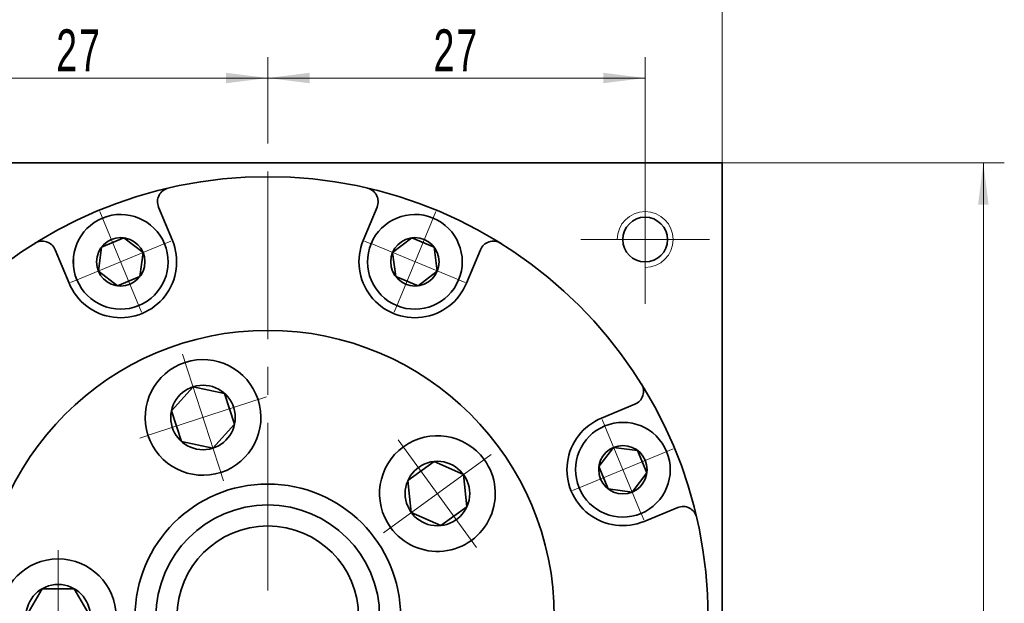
# Model space of a CAD drawing. Header units: millimetres. Extents: x -31 to 454, y 0 to 343.
# Tile 6 of 7: x 258 to 328, y 253 to 295. Entities that reach past the tile are written whole.
import ezdxf

# ---------------------------------------------------------------- set-up
doc = ezdxf.new("R2010")
doc.units = ezdxf.units.MM
doc.set_wipeout_variables(frame=1)
doc.linetypes.add('点画线', pattern=[18, 12, -2, 2, -2])
doc.layers.get('0').update_dxf_attribs({"lineweight": 35})
for name, color, linetype, lineweight in [('中心线层', 1, '点画线', 18), ('尺寸线层', 3, 'Continuous', 18), ('粗实线层', 7, 'Continuous', 35)]:
    doc.layers.add(name, color=color, linetype=linetype, lineweight=lineweight)
doc.styles.add('标准', font='txt', dxfattribs={"width": 0.667})
doc.dimstyles.new('a4-1-1', dxfattribs={"dimtxt": 3, "dimasz": 3, "dimexe": 1.5, "dimexo": 0, "dimgap": 0.5, "dimtad": 1, "dimdec": 3, "dimdsep": 46, "dimtxsty": '标准', "dimblk": '_CAXARROW', "dimcen": 0, "dimdle": 4, "dimazin": 2, "dimtfac": 0.707107, "dimtdec": 3, "dimtix": 1, "dimtmove": 2, "dimatfit": 3, "dimfxl": 1, "dimfrac": 2, "dimtolj": 1, "dimtzin": 0, "dimarcsym": 1})

# ---------------------------------------------------------------- blocks, each defined once
blk = doc.blocks.new('*X6')
at = {"layer": '尺寸线层', "linetype": 'Continuous', "transparency": 16777216}
for points in [[(248.359, 290.428), (251.359, 290.803), (251.359, 290.053)], [(275.359, 290.428), (272.359, 290.803), (272.359, 290.053)]]:
    blk.add_hatch(color=0, dxfattribs=at).paths.add_polyline_path(points, flags=0)
at = {"layer": '尺寸线层', "color": 0, "linetype": 'Continuous', "transparency": 16777216}
for p, q in [((248.359, 283.464), (248.359, 291.928)), ((275.359, 287.136), (275.359, 291.928)), ((248.359, 290.428), (275.359, 290.428))]:
    blk.add_line(p, q, dxfattribs=at)
at = {"layer": '尺寸线层', "color": 0, "transparency": 16777216, "insert": (261.859, 292.411), "char_height": 3, "width": 6, "attachment_point": 5, "line_spacing_factor": 1.15057, "style": '标准'}
blk.add_mtext('\\T1.1;27', dxfattribs=at)
blk = doc.blocks.new('_CAXARROW')
blk.add_hatch(color=0).paths.add_polyline_path([(0, 0), (-1, 0.125), (-1, -0.125)], flags=0)
blk = doc.blocks.new('*X7')
at = {"layer": '尺寸线层', "linetype": 'Continuous', "transparency": 16777216}
for points in [[(275.359, 290.428), (278.359, 290.803), (278.359, 290.053)], [(302.359, 290.428), (299.359, 290.803), (299.359, 290.053)]]:
    blk.add_hatch(color=0, dxfattribs=at).paths.add_polyline_path(points, flags=0)
at = {"layer": '尺寸线层', "color": 0, "linetype": 'Continuous', "transparency": 16777216}
for p, q in [((275.359, 287.136), (275.359, 291.928)), ((302.359, 283.464), (302.359, 291.928)), ((275.359, 290.428), (302.359, 290.428))]:
    blk.add_line(p, q, dxfattribs=at)
at = {"layer": '尺寸线层', "color": 0, "transparency": 16777216, "insert": (288.859, 292.411), "char_height": 3, "width": 6, "attachment_point": 5, "line_spacing_factor": 1.15057, "style": '标准'}
blk.add_mtext('\\T1.1;27', dxfattribs=at)
blk = doc.blocks.new('*X11')
at = {"layer": '尺寸线层', "linetype": 'Continuous', "transparency": 16777216}
for points in [[(242.859, 297.346), (245.859, 297.721), (245.859, 296.971)], [(307.859, 297.346), (304.859, 297.721), (304.859, 296.971)]]:
    blk.add_hatch(color=0, dxfattribs=at).paths.add_polyline_path(points, flags=0)
at = {"layer": '尺寸线层', "color": 0, "linetype": 'Continuous', "transparency": 16777216}
for p, q in [((242.859, 284.364), (242.859, 298.846)), ((307.859, 284.364), (307.859, 298.846)), ((242.859, 297.346), (307.859, 297.346))]:
    blk.add_line(p, q, dxfattribs=at)
at = {"layer": '尺寸线层', "color": 0, "transparency": 16777216, "insert": (275.359, 299.329), "char_height": 3, "width": 6, "attachment_point": 5, "line_spacing_factor": 1.15057, "style": '标准'}
blk.add_mtext('\\T1.1;65', dxfattribs=at)
blk = doc.blocks.new('*X13')
at = {"layer": '尺寸线层', "linetype": 'Continuous', "transparency": 16777216}
for points in [[(326.557, 284.364), (326.932, 281.364), (326.182, 281.364)], [(326.557, 131.864), (326.932, 134.864), (326.182, 134.864)]]:
    blk.add_hatch(color=0, dxfattribs=at).paths.add_polyline_path(points, flags=0)
at = {"layer": '尺寸线层', "color": 0, "linetype": 'Continuous', "transparency": 16777216}
for p, q in [((307.859, 284.364), (328.057, 284.364)), ((326.557, 284.364), (326.557, 131.864)), ((305.359, 131.864), (328.057, 131.864))]:
    blk.add_line(p, q, dxfattribs=at)
at = {"layer": '尺寸线层', "color": 0, "transparency": 16777216, "insert": (324.565, 208.114), "char_height": 3, "width": 13.87072, "attachment_point": 5, "rotation": 90, "line_spacing_factor": 1.15057, "style": '标准'}
blk.add_mtext('\\T1.1;152.5', dxfattribs=at)
blk = doc.blocks.new('*X15')
at = {"layer": '中心线层', "linetype": '点画线', "lineweight": 18}
for p, q in [((0, -3.89), (0, 3.89)), ((-3.89, 0), (3.89, 0))]:
    blk.add_line(p, q, dxfattribs=at)
at = {"layer": '粗实线层'}
for p, q in [((-1.732, 0), (-0.866, 1.5)), ((-0.866, 1.5), (0.866, 1.5)), ((1.732, 0), (0.866, 1.5)), ((1.732, 0), (0.866, 1.5)), ((-1.732, 0), (-0.866, -1.5)), ((1.732, 0), (0.866, -1.5)), ((-0.866, -1.5), (0.866, -1.5))]:
    blk.add_line(p, q, dxfattribs=at)
blk.add_circle((0, 0), 1.732, dxfattribs=at)
for start, end in [(0, 180), (180, 360)]:
    blk.add_arc((0, 0), 3.39, start, end, dxfattribs=at)
blk = doc.blocks.new('*X27')
at = {"layer": '中心线层', "linetype": '点画线', "lineweight": 18}
for p, q in [((0, -4.765), (0, 4.765)), ((-4.765, 0), (4.765, 0))]:
    blk.add_line(p, q, dxfattribs=at)
at = {"layer": '粗实线层'}
for p, q in [((-2.309, 0), (-1.155, 2)), ((-1.155, 2), (1.155, 2)), ((2.309, 0), (1.155, 2)), ((2.309, 0), (1.155, 2)), ((-2.309, 0), (-1.155, -2)), ((2.309, 0), (1.155, -2)), ((-1.155, -2), (1.155, -2))]:
    blk.add_line(p, q, dxfattribs=at)
blk.add_circle((0, 0), 2.309, dxfattribs=at)
for start, end in [(0, 180), (180, 360)]:
    blk.add_arc((0, 0), 4.14, start, end, dxfattribs=at)
blk = doc.blocks.new('243gh_1')
at = {"layer": '粗实线层'}
blk.add_circle((0, 0), 8, dxfattribs=at)
blk.add_wipeout([(-10.86, 0), (-10.86, 0.024), (-10.86, 0.049), (-10.861, 0.073), (-10.861, 0.097), (-10.862, 0.121), (-10.863, 0.146), (-10.863, 0.17), (-10.865, 0.194), (-10.866, 0.218), (-10.867, 0.242), (-10.869, 0.267), (-10.87, 0.291), (-10.872, 0.315), (-10.874, 0.339), (-10.876, 0.363), (-10.878, 0.388), (-10.881, 0.412), (-10.883, 0.436), (-10.886, 0.46), (-10.888, 0.484), (-10.891, 0.508), (-10.894, 0.532), (-10.898, 0.556), (-10.901, 0.58), (-10.904, 0.604), (-10.908, 0.628), (-10.912, 0.652), (-10.916, 0.676), (-10.92, 0.7), (-10.924, 0.724), (-10.924, 0.724), (-10.962, 0.913), (-11.009, 1.1), (-11.064, 1.284), (-11.128, 1.465), (-11.2, 1.644), (-11.281, 1.819), (-11.369, 1.99), (-11.466, 2.156), (-11.57, 2.318), (-11.681, 2.475), (-11.8, 2.627), (-11.926, 2.773), (-12.058, 2.912), (-12.196, 3.046), (-12.341, 3.173), (-12.491, 3.293), (-12.647, 3.406), (-12.808, 3.512), (-12.974, 3.61), (-13.144, 3.7), (-13.318, 3.783), (-13.495, 3.857), (-13.676, 3.923), (-13.86, 3.98), (-14.046, 4.029), (-14.234, 4.069), (-14.424, 4.1), (-14.616, 4.122), (-14.808, 4.136), (-15, 4.14), (-15, 4.14), (-15.192, 4.136), (-15.384, 4.122), (-15.576, 4.1), (-15.766, 4.069), (-15.954, 4.029), (-16.14, 3.98), (-16.324, 3.923), (-16.505, 3.857), (-16.682, 3.783), (-16.856, 3.7), (-17.026, 3.61), (-17.192, 3.512), (-17.353, 3.406), (-17.509, 3.293), (-17.659, 3.173), (-17.804, 3.046), (-17.942, 2.912), (-18.074, 2.773), (-18.2, 2.627), (-18.319, 2.475), (-18.43, 2.318), (-18.534, 2.156), (-18.631, 1.99), (-18.719, 1.819), (-18.8, 1.644), (-18.872, 1.465), (-18.936, 1.284), (-18.991, 1.1), (-19.038, 0.913), (-19.076, 0.724), (-19.076, 0.724), (-19.08, 0.7), (-19.084, 0.676), (-19.088, 0.652), (-19.092, 0.628), (-19.096, 0.604), (-19.099, 0.58), (-19.102, 0.556), (-19.106, 0.532), (-19.109, 0.508), (-19.112, 0.484), (-19.114, 0.46), (-19.117, 0.436), (-19.119, 0.412), (-19.122, 0.388), (-19.124, 0.363), (-19.126, 0.339), (-19.128, 0.315), (-19.13, 0.291), (-19.131, 0.267), (-19.133, 0.242), (-19.134, 0.218), (-19.135, 0.194), (-19.137, 0.17), (-19.137, 0.146), (-19.138, 0.121), (-19.139, 0.097), (-19.139, 0.073), (-19.14, 0.049), (-19.14, 0.024), (-19.14, 0), (-19.14, 0), (-19.134, -0.217), (-19.117, -0.433), (-19.089, -0.648), (-19.05, -0.861), (-18.999, -1.072), (-18.937, -1.279), (-18.865, -1.484), (-18.782, -1.684), (-18.689, -1.88), (-18.585, -2.07), (-18.472, -2.255), (-18.349, -2.433), (-18.217, -2.605), (-18.077, -2.77), (-17.927, -2.927), (-17.77, -3.077), (-17.605, -3.217), (-17.433, -3.349), (-17.255, -3.472), (-17.07, -3.585), (-16.88, -3.689), (-16.684, -3.782), (-16.484, -3.865), (-16.279, -3.937), (-16.072, -3.999), (-15.861, -4.05), (-15.648, -4.089), (-15.433, -4.117), (-15.217, -4.134), (-15, -4.14), (-15, -4.14), (-14.783, -4.134), (-14.567, -4.117), (-14.352, -4.089), (-14.139, -4.05), (-13.928, -3.999), (-13.721, -3.937), (-13.516, -3.865), (-13.316, -3.782), (-13.12, -3.689), (-12.93, -3.585), (-12.745, -3.472), (-12.567, -3.349), (-12.395, -3.217), (-12.23, -3.077), (-12.073, -2.927), (-11.923, -2.77), (-11.783, -2.605), (-11.651, -2.433), (-11.528, -2.255), (-11.415, -2.07), (-11.311, -1.88), (-11.218, -1.684), (-11.135, -1.484), (-11.063, -1.279), (-11.001, -1.072), (-10.95, -0.861), (-10.911, -0.648), (-10.883, -0.433), (-10.866, -0.217)]).dxf.layer = '粗实线层'
blk.add_circle((0, 0), 20.5, dxfattribs=at)
blk.add_blockref('*X27', (-15, 0), dxfattribs=at)
for points in [[(-3.356, 10.328), (-3.333, 10.336), (-3.31, 10.344), (-3.287, 10.352), (-3.264, 10.36), (-3.241, 10.368), (-3.218, 10.376), (-3.196, 10.384), (-3.173, 10.393), (-3.15, 10.401), (-3.127, 10.41), (-3.105, 10.419), (-3.082, 10.428), (-3.06, 10.437), (-3.038, 10.447), (-3.015, 10.456), (-2.993, 10.466), (-2.971, 10.475), (-2.948, 10.485), (-2.926, 10.495), (-2.904, 10.505), (-2.882, 10.515), (-2.86, 10.526), (-2.838, 10.536), (-2.817, 10.547), (-2.795, 10.557), (-2.773, 10.568), (-2.751, 10.579), (-2.73, 10.59), (-2.708, 10.602), (-2.687, 10.613), (-2.687, 10.613), (-2.519, 10.707), (-2.356, 10.81), (-2.198, 10.919), (-2.045, 11.036), (-1.898, 11.16), (-1.756, 11.291), (-1.621, 11.428), (-1.492, 11.571), (-1.371, 11.72), (-1.256, 11.874), (-1.148, 12.034), (-1.048, 12.199), (-0.956, 12.368), (-0.872, 12.541), (-0.796, 12.717), (-0.728, 12.898), (-0.669, 13.081), (-0.618, 13.266), (-0.576, 13.454), (-0.542, 13.644), (-0.518, 13.835), (-0.502, 14.027), (-0.496, 14.219), (-0.498, 14.411), (-0.509, 14.604), (-0.529, 14.795), (-0.558, 14.985), (-0.596, 15.174), (-0.643, 15.361), (-0.698, 15.545), (-0.698, 15.545), (-0.762, 15.727), (-0.834, 15.905), (-0.914, 16.08), (-1.002, 16.251), (-1.099, 16.418), (-1.202, 16.58), (-1.314, 16.737), (-1.432, 16.889), (-1.558, 17.035), (-1.69, 17.175), (-1.828, 17.309), (-1.972, 17.436), (-2.123, 17.556), (-2.278, 17.669), (-2.439, 17.775), (-2.605, 17.874), (-2.775, 17.964), (-2.948, 18.047), (-3.126, 18.121), (-3.307, 18.187), (-3.491, 18.244), (-3.677, 18.293), (-3.865, 18.334), (-4.055, 18.365), (-4.246, 18.388), (-4.438, 18.401), (-4.63, 18.406), (-4.823, 18.402), (-5.015, 18.388), (-5.206, 18.366), (-5.206, 18.366), (-5.23, 18.363), (-5.254, 18.359), (-5.278, 18.356), (-5.302, 18.352), (-5.326, 18.348), (-5.35, 18.344), (-5.374, 18.339), (-5.398, 18.335), (-5.422, 18.33), (-5.445, 18.326), (-5.469, 18.321), (-5.493, 18.316), (-5.517, 18.311), (-5.54, 18.306), (-5.564, 18.3), (-5.588, 18.295), (-5.611, 18.289), (-5.635, 18.283), (-5.658, 18.277), (-5.682, 18.271), (-5.705, 18.265), (-5.729, 18.259), (-5.752, 18.252), (-5.775, 18.246), (-5.799, 18.239), (-5.822, 18.232), (-5.845, 18.225), (-5.868, 18.218), (-5.891, 18.211), (-5.915, 18.203), (-5.915, 18.203), (-6.119, 18.131), (-6.319, 18.048), (-6.515, 17.955), (-6.705, 17.851), (-6.89, 17.738), (-7.069, 17.615), (-7.241, 17.483), (-7.405, 17.342), (-7.563, 17.193), (-7.712, 17.036), (-7.853, 16.871), (-7.985, 16.699), (-8.107, 16.521), (-8.221, 16.336), (-8.324, 16.145), (-8.417, 15.95), (-8.5, 15.749), (-8.573, 15.545), (-8.634, 15.337), (-8.685, 15.127), (-8.724, 14.913), (-8.753, 14.699), (-8.77, 14.483), (-8.775, 14.266), (-8.77, 14.049), (-8.753, 13.833), (-8.724, 13.618), (-8.685, 13.405), (-8.634, 13.194), (-8.573, 12.987), (-8.573, 12.987), (-8.5, 12.782), (-8.417, 12.582), (-8.324, 12.386), (-8.221, 12.196), (-8.107, 12.011), (-7.985, 11.832), (-7.853, 11.66), (-7.712, 11.496), (-7.563, 11.338), (-7.405, 11.189), (-7.241, 11.048), (-7.069, 10.917), (-6.89, 10.794), (-6.705, 10.681), (-6.515, 10.577), (-6.319, 10.484), (-6.119, 10.401), (-5.915, 10.328), (-5.707, 10.267), (-5.496, 10.216), (-5.283, 10.177), (-5.068, 10.149), (-4.852, 10.132), (-4.635, 10.126), (-4.419, 10.132), (-4.203, 10.149), (-3.988, 10.177), (-3.775, 10.216), (-3.564, 10.267)], [(8.786, 6.383), (8.8, 6.364), (8.815, 6.344), (8.829, 6.325), (8.844, 6.306), (8.859, 6.286), (8.874, 6.267), (8.889, 6.248), (8.904, 6.229), (8.919, 6.21), (8.934, 6.191), (8.95, 6.173), (8.965, 6.154), (8.981, 6.135), (8.997, 6.117), (9.013, 6.099), (9.028, 6.08), (9.045, 6.062), (9.061, 6.044), (9.077, 6.026), (9.093, 6.008), (9.11, 5.991), (9.127, 5.973), (9.143, 5.955), (9.16, 5.938), (9.177, 5.92), (9.194, 5.903), (9.211, 5.886), (9.228, 5.869), (9.246, 5.852), (9.263, 5.835), (9.263, 5.835), (9.405, 5.705), (9.553, 5.581), (9.706, 5.465), (9.864, 5.355), (10.027, 5.253), (10.195, 5.159), (10.368, 5.073), (10.543, 4.995), (10.723, 4.925), (10.905, 4.864), (11.09, 4.811), (11.278, 4.767), (11.467, 4.731), (11.657, 4.704), (11.849, 4.687), (12.041, 4.678), (12.234, 4.678), (12.426, 4.687), (12.618, 4.705), (12.808, 4.732), (12.998, 4.768), (13.185, 4.812), (13.37, 4.865), (13.552, 4.927), (13.732, 4.997), (13.907, 5.075), (14.079, 5.162), (14.247, 5.256), (14.41, 5.358), (14.569, 5.467), (14.569, 5.467), (14.722, 5.584), (14.869, 5.708), (15.011, 5.838), (15.146, 5.975), (15.275, 6.118), (15.397, 6.267), (15.512, 6.421), (15.62, 6.581), (15.72, 6.745), (15.812, 6.914), (15.897, 7.087), (15.973, 7.264), (16.041, 7.444), (16.101, 7.627), (16.152, 7.813), (16.194, 8), (16.228, 8.19), (16.252, 8.381), (16.268, 8.573), (16.275, 8.765), (16.273, 8.958), (16.262, 9.15), (16.242, 9.341), (16.213, 9.531), (16.175, 9.72), (16.129, 9.907), (16.074, 10.092), (16.011, 10.273), (15.939, 10.452), (15.859, 10.627), (15.859, 10.627), (15.848, 10.649), (15.837, 10.67), (15.826, 10.692), (15.815, 10.714), (15.804, 10.735), (15.793, 10.757), (15.781, 10.778), (15.77, 10.799), (15.758, 10.821), (15.746, 10.842), (15.734, 10.863), (15.722, 10.884), (15.71, 10.905), (15.698, 10.926), (15.685, 10.947), (15.673, 10.968), (15.66, 10.988), (15.647, 11.009), (15.634, 11.029), (15.621, 11.05), (15.608, 11.07), (15.595, 11.091), (15.582, 11.111), (15.568, 11.131), (15.554, 11.151), (15.541, 11.171), (15.527, 11.191), (15.513, 11.211), (15.499, 11.231), (15.485, 11.25), (15.485, 11.25), (15.353, 11.422), (15.212, 11.587), (15.063, 11.744), (14.905, 11.893), (14.741, 12.034), (14.569, 12.166), (14.39, 12.289), (14.205, 12.402), (14.015, 12.506), (13.819, 12.599), (13.619, 12.682), (13.415, 12.754), (13.207, 12.816), (12.996, 12.866), (12.783, 12.906), (12.568, 12.934), (12.352, 12.951), (12.135, 12.957), (11.919, 12.951), (11.703, 12.934), (11.488, 12.906), (11.275, 12.866), (11.064, 12.816), (10.856, 12.754), (10.652, 12.682), (10.451, 12.599), (10.256, 12.506), (10.065, 12.402), (9.88, 12.289), (9.702, 12.166), (9.702, 12.166), (9.53, 12.034), (9.365, 11.893), (9.208, 11.744), (9.059, 11.587), (8.918, 11.422), (8.786, 11.25), (8.663, 11.072), (8.55, 10.887), (8.446, 10.696), (8.353, 10.501), (8.27, 10.3), (8.198, 10.096), (8.136, 9.888), (8.086, 9.678), (8.046, 9.464), (8.018, 9.25), (8.001, 9.033), (7.995, 8.817), (8.001, 8.6), (8.018, 8.384), (8.046, 8.169), (8.086, 7.956), (8.136, 7.745), (8.198, 7.537), (8.27, 7.333), (8.353, 7.133), (8.446, 6.937), (8.55, 6.747), (8.663, 6.562)], [(8.786, -6.383), (8.772, -6.403), (8.758, -6.423), (8.744, -6.443), (8.73, -6.463), (8.716, -6.483), (8.702, -6.503), (8.689, -6.523), (8.676, -6.543), (8.662, -6.563), (8.649, -6.584), (8.636, -6.604), (8.623, -6.625), (8.61, -6.645), (8.598, -6.666), (8.585, -6.687), (8.573, -6.708), (8.56, -6.729), (8.548, -6.75), (8.536, -6.771), (8.524, -6.792), (8.513, -6.813), (8.501, -6.834), (8.489, -6.856), (8.478, -6.877), (8.467, -6.898), (8.455, -6.92), (8.444, -6.942), (8.433, -6.963), (8.423, -6.985), (8.412, -7.007), (8.412, -7.007), (8.332, -7.182), (8.26, -7.36), (8.196, -7.542), (8.141, -7.726), (8.095, -7.913), (8.057, -8.102), (8.029, -8.292), (8.009, -8.484), (7.998, -8.676), (7.996, -8.869), (8.002, -9.061), (8.018, -9.253), (8.043, -9.444), (8.077, -9.633), (8.119, -9.821), (8.17, -10.007), (8.229, -10.19), (8.298, -10.37), (8.374, -10.546), (8.458, -10.719), (8.551, -10.888), (8.651, -11.053), (8.759, -11.212), (8.874, -11.366), (8.996, -11.515), (9.124, -11.658), (9.26, -11.795), (9.401, -11.926), (9.549, -12.049), (9.702, -12.166), (9.702, -12.166), (9.86, -12.276), (10.023, -12.378), (10.191, -12.472), (10.363, -12.558), (10.539, -12.637), (10.718, -12.707), (10.901, -12.768), (11.086, -12.822), (11.273, -12.866), (11.462, -12.902), (11.653, -12.929), (11.844, -12.947), (12.037, -12.956), (12.229, -12.956), (12.421, -12.947), (12.613, -12.929), (12.804, -12.902), (12.993, -12.867), (13.18, -12.823), (13.365, -12.77), (13.548, -12.708), (13.727, -12.639), (13.903, -12.56), (14.075, -12.474), (14.243, -12.38), (14.406, -12.278), (14.565, -12.169), (14.718, -12.052), (14.866, -11.929), (15.007, -11.799), (15.007, -11.799), (15.025, -11.782), (15.042, -11.765), (15.059, -11.748), (15.076, -11.73), (15.093, -11.713), (15.11, -11.696), (15.127, -11.678), (15.144, -11.661), (15.161, -11.643), (15.177, -11.625), (15.193, -11.607), (15.21, -11.589), (15.226, -11.571), (15.242, -11.553), (15.258, -11.535), (15.274, -11.517), (15.29, -11.498), (15.305, -11.48), (15.321, -11.461), (15.336, -11.442), (15.352, -11.423), (15.367, -11.405), (15.382, -11.386), (15.397, -11.366), (15.412, -11.347), (15.427, -11.328), (15.441, -11.309), (15.456, -11.289), (15.47, -11.27), (15.485, -11.25), (15.485, -11.25), (15.607, -11.072), (15.721, -10.887), (15.824, -10.696), (15.917, -10.501), (16, -10.3), (16.073, -10.096), (16.134, -9.888), (16.185, -9.678), (16.224, -9.464), (16.253, -9.25), (16.27, -9.033), (16.275, -8.817), (16.27, -8.6), (16.253, -8.384), (16.224, -8.169), (16.185, -7.956), (16.134, -7.745), (16.073, -7.537), (16, -7.333), (15.917, -7.133), (15.824, -6.937), (15.721, -6.747), (15.607, -6.562), (15.485, -6.383), (15.353, -6.211), (15.212, -6.047), (15.063, -5.889), (14.905, -5.74), (14.741, -5.599), (14.569, -5.467), (14.569, -5.467), (14.39, -5.345), (14.205, -5.231), (14.015, -5.128), (13.819, -5.035), (13.619, -4.952), (13.415, -4.879), (13.207, -4.818), (12.996, -4.767), (12.783, -4.728), (12.568, -4.699), (12.352, -4.682), (12.135, -4.677), (11.919, -4.682), (11.703, -4.699), (11.488, -4.728), (11.275, -4.767), (11.064, -4.818), (10.856, -4.879), (10.652, -4.952), (10.451, -5.035), (10.256, -5.128), (10.065, -5.231), (9.88, -5.345), (9.702, -5.467), (9.53, -5.599), (9.365, -5.74), (9.208, -5.889), (9.059, -6.047), (8.918, -6.211)], [(-3.356, -10.328), (-3.379, -10.321), (-3.402, -10.314), (-3.425, -10.307), (-3.449, -10.3), (-3.472, -10.293), (-3.495, -10.286), (-3.518, -10.279), (-3.542, -10.273), (-3.565, -10.267), (-3.589, -10.26), (-3.612, -10.254), (-3.636, -10.248), (-3.659, -10.243), (-3.683, -10.237), (-3.707, -10.231), (-3.73, -10.226), (-3.754, -10.221), (-3.778, -10.216), (-3.801, -10.211), (-3.825, -10.206), (-3.849, -10.201), (-3.873, -10.197), (-3.897, -10.192), (-3.921, -10.188), (-3.944, -10.184), (-3.968, -10.18), (-3.992, -10.176), (-4.016, -10.172), (-4.04, -10.169), (-4.064, -10.165), (-4.064, -10.165), (-4.256, -10.143), (-4.448, -10.13), (-4.64, -10.126), (-4.832, -10.131), (-5.024, -10.144), (-5.216, -10.167), (-5.406, -10.198), (-5.594, -10.238), (-5.78, -10.287), (-5.964, -10.345), (-6.145, -10.411), (-6.322, -10.485), (-6.496, -10.568), (-6.666, -10.658), (-6.831, -10.756), (-6.992, -10.862), (-7.148, -10.975), (-7.298, -11.096), (-7.443, -11.223), (-7.581, -11.357), (-7.713, -11.497), (-7.838, -11.643), (-7.957, -11.795), (-8.068, -11.952), (-8.172, -12.114), (-8.268, -12.28), (-8.356, -12.451), (-8.437, -12.626), (-8.509, -12.805), (-8.573, -12.987), (-8.573, -12.987), (-8.628, -13.171), (-8.674, -13.358), (-8.712, -13.546), (-8.741, -13.737), (-8.761, -13.928), (-8.773, -14.12), (-8.775, -14.313), (-8.768, -14.505), (-8.753, -14.697), (-8.728, -14.888), (-8.695, -15.078), (-8.653, -15.265), (-8.602, -15.451), (-8.543, -15.634), (-8.475, -15.814), (-8.399, -15.991), (-8.314, -16.164), (-8.222, -16.333), (-8.122, -16.498), (-8.015, -16.657), (-7.9, -16.812), (-7.778, -16.961), (-7.649, -17.104), (-7.514, -17.241), (-7.373, -17.372), (-7.225, -17.495), (-7.073, -17.612), (-6.914, -17.722), (-6.751, -17.824), (-6.584, -17.919), (-6.584, -17.919), (-6.562, -17.93), (-6.541, -17.941), (-6.519, -17.952), (-6.497, -17.963), (-6.476, -17.974), (-6.454, -17.985), (-6.432, -17.996), (-6.41, -18.006), (-6.388, -18.016), (-6.366, -18.027), (-6.344, -18.037), (-6.322, -18.047), (-6.3, -18.056), (-6.278, -18.066), (-6.255, -18.076), (-6.233, -18.085), (-6.211, -18.094), (-6.188, -18.104), (-6.166, -18.113), (-6.143, -18.122), (-6.12, -18.13), (-6.098, -18.139), (-6.075, -18.147), (-6.052, -18.156), (-6.029, -18.164), (-6.007, -18.172), (-5.984, -18.18), (-5.961, -18.188), (-5.938, -18.196), (-5.915, -18.203), (-5.915, -18.203), (-5.707, -18.265), (-5.496, -18.315), (-5.283, -18.355), (-5.068, -18.383), (-4.852, -18.4), (-4.635, -18.406), (-4.419, -18.4), (-4.203, -18.383), (-3.988, -18.355), (-3.775, -18.315), (-3.564, -18.265), (-3.356, -18.203), (-3.152, -18.131), (-2.951, -18.048), (-2.756, -17.955), (-2.565, -17.851), (-2.38, -17.738), (-2.202, -17.615), (-2.03, -17.483), (-1.865, -17.342), (-1.708, -17.193), (-1.559, -17.036), (-1.418, -16.871), (-1.286, -16.699), (-1.163, -16.521), (-1.05, -16.336), (-0.946, -16.145), (-0.853, -15.95), (-0.77, -15.749), (-0.698, -15.545), (-0.698, -15.545), (-0.636, -15.337), (-0.586, -15.127), (-0.546, -14.913), (-0.518, -14.699), (-0.501, -14.483), (-0.495, -14.266), (-0.501, -14.049), (-0.518, -13.833), (-0.546, -13.618), (-0.586, -13.405), (-0.636, -13.194), (-0.698, -12.987), (-0.77, -12.782), (-0.853, -12.582), (-0.946, -12.386), (-1.05, -12.196), (-1.163, -12.011), (-1.286, -11.832), (-1.418, -11.66), (-1.559, -11.496), (-1.708, -11.338), (-1.865, -11.189), (-2.03, -11.048), (-2.202, -10.917), (-2.38, -10.794), (-2.565, -10.681), (-2.756, -10.577), (-2.951, -10.484), (-3.152, -10.401)]]:
    blk.add_wipeout(points).dxf.layer = '粗实线层'
blk.add_circle((0, 0), 9.5, dxfattribs=at)
for p, rotation in [((-4.635, 14.266), 288.0000000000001), ((12.135, 8.817), 216), ((12.135, -8.817), 144), ((-4.635, -14.266), 72.00000000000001)]:
    blk.add_blockref('*X27', p, dxfattribs=dict(at, rotation=rotation))

msp = doc.modelspace()

# ---------------------------------------------------------------- linework, layer by layer
at = {"layer": '中心线层'}
for p, q in [((275.359, 127.7444), (275.359, 287.1358)), ((302.359, 283.4636), (302.359, 274.2636)), ((297.759, 278.8636), (306.959, 278.8636))]:
    msp.add_line(p, q, dxfattribs=at)
at = {"layer": '粗实线层'}
for p, q in [((242.859, 284.3636), (307.859, 284.3636)), ((307.859, 219.3636), (307.859, 284.3636)), ((268.5307, 278.801), (267.5406, 281.1914)), ((282.1873, 278.801), (283.1774, 281.1914)), ((261.1397, 275.7395), (260.1495, 278.1299)), ((289.5783, 275.7395), (290.5684, 278.1299)), ((299.2349, 266.0829), (301.6254, 267.073)), ((302.2964, 258.6918), (304.6868, 259.682))]:
    msp.add_line(p, q, dxfattribs=at)
for centre, radius in [((275.359, 251.8636), 31.5), ((302.359, 278.8636), 1.6)]:
    msp.add_circle(centre, radius, dxfattribs=at)
for centre, radius, start, end in [((268.4644, 281.5741), 1, 103.064537, 202.500054), ((282.2535, 281.5741), 1, 337.499946, 76.935463), ((259.2257, 277.7472), 1, 22.499946, 121.935463), ((264.8352, 277.2702), 4, 202.5, 22.5), ((285.8828, 277.2702), 4, 157.5, 337.5), ((291.4923, 277.7472), 1, 58.064537, 157.500054), ((301.2427, 267.9969), 1, 292.499946, 31.935463), ((300.7657, 262.3873), 4, 112.5, 292.5), ((305.0695, 258.7581), 1, 13.064537, 112.500054)]:
    msp.add_arc(centre, radius, start, end, dxfattribs=at)
at = {"layer": '粗实线层', "lineweight": 18}
msp.add_arc((302.359, 278.8636), 2, 270, 180, dxfattribs=at)

# ---------------------------------------------------------------- dimensions: what is measured, and where the dimension line sits
at = {"layer": '尺寸线层'}
dim = msp.add_linear_dim(base=(307.859, 297.3457), p1=(242.859, 284.3636), p2=(307.859, 284.3636), dimstyle='a4-1-1', override={"dimsah": 1, "dimtfill": 1, "dimtzin": 0}, dxfattribs=at)
dim.commit()
dim.dimension.update_dxf_attribs({"geometry": '*X11', "text_midpoint": (275.359, 299.3289)})
for base, p1, p2, angle, picture, middle in [((275.359, 290.4278), (248.359, 283.4636), (275.359, 287.1358), 180, '*X6', (261.859, 292.411)), ((302.359, 290.4278), (275.359, 287.1358), (302.359, 283.4636), 180, '*X7', (288.859, 292.411)), ((326.5568, 131.8636), (307.859, 284.3636), (305.359, 131.8636), 90, '*X13', (324.5652, 208.1136))]:
    dim = msp.add_linear_dim(base=base, p1=p1, p2=p2, angle=angle, dimstyle='a4-1-1', override={"dimsah": 1, "dimtfill": 1, "dimtzin": 0}, dxfattribs=at)
    dim.commit()
    dim.dimension.update_dxf_attribs({"geometry": picture, "text_midpoint": middle})

# ---------------------------------------------------------------- next in the draw order: wipeouts: each hides what was drawn before it
for points in [[(267.9671, 278.5675), (267.959, 278.587), (267.9508, 278.6063), (267.9424, 278.6257), (267.934, 278.6449), (267.9254, 278.6641), (267.9166, 278.6833), (267.9078, 278.7024), (267.8989, 278.7215), (267.8898, 278.7405), (267.8806, 278.7594), (267.8713, 278.7783), (267.8619, 278.7971), (267.8523, 278.8159), (267.8427, 278.8346), (267.8329, 278.8532), (267.823, 278.8718), (267.813, 278.8903), (267.8029, 278.9088), (267.7927, 278.9272), (267.7823, 278.9455), (267.7719, 278.9638), (267.7613, 278.982), (267.7506, 279.0001), (267.7398, 279.0182), (267.7289, 279.0362), (267.7179, 279.0541), (267.7067, 279.072), (267.6955, 279.0898), (267.6841, 279.1075), (267.6727, 279.1252), (267.6727, 279.1252), (267.5841, 279.2541), (267.4896, 279.3788), (267.3895, 279.499), (267.284, 279.6145), (267.1732, 279.725), (267.0575, 279.8302), (266.937, 279.93), (266.8121, 280.0242), (266.6829, 280.1124), (266.5498, 280.1946), (266.4131, 280.2706), (266.273, 280.3402), (266.1298, 280.4033), (265.9839, 280.4597), (265.8356, 280.5093), (265.6851, 280.552), (265.5328, 280.5877), (265.379, 280.6163), (265.224, 280.6379), (265.0682, 280.6522), (264.912, 280.6594), (264.7555, 280.6593), (264.5993, 280.652), (264.4435, 280.6375), (264.2886, 280.6159), (264.1348, 280.5871), (263.9825, 280.5513), (263.8321, 280.5084), (263.6838, 280.4587), (263.5379, 280.4022), (263.5379, 280.4022), (263.3948, 280.339), (263.2547, 280.2693), (263.1181, 280.1932), (262.9851, 280.1109), (262.856, 280.0225), (262.7311, 279.9282), (262.6107, 279.8283), (262.4951, 279.723), (262.3844, 279.6124), (262.279, 279.4969), (262.179, 279.3766), (262.0846, 279.2518), (261.9961, 279.1228), (261.9137, 278.9898), (261.8375, 278.8532), (261.7676, 278.7132), (261.7043, 278.5702), (261.6477, 278.4244), (261.5979, 278.2761), (261.5549, 278.1257), (261.5189, 277.9734), (261.49, 277.8197), (261.4682, 277.6648), (261.4536, 277.509), (261.4462, 277.3528), (261.446, 277.1963), (261.453, 277.0401), (261.4672, 276.8843), (261.4886, 276.7293), (261.5171, 276.5755), (261.5171, 276.5755), (261.5215, 276.5549), (261.526, 276.5343), (261.5307, 276.5138), (261.5354, 276.4933), (261.5403, 276.4728), (261.5453, 276.4524), (261.5505, 276.432), (261.5557, 276.4116), (261.5611, 276.3912), (261.5667, 276.3709), (261.5723, 276.3506), (261.5781, 276.3304), (261.584, 276.3102), (261.59, 276.29), (261.5962, 276.2699), (261.6024, 276.2498), (261.6088, 276.2297), (261.6153, 276.2097), (261.622, 276.1897), (261.6288, 276.1698), (261.6357, 276.1499), (261.6427, 276.1301), (261.6498, 276.1103), (261.6571, 276.0905), (261.6645, 276.0708), (261.672, 276.0511), (261.6796, 276.0315), (261.6874, 276.0119), (261.6952, 275.9924), (261.7032, 275.9729), (261.7032, 275.9729), (261.7754, 275.8108), (261.856, 275.6527), (261.9447, 275.499), (262.0414, 275.3501), (262.1457, 275.2065), (262.2574, 275.0686), (262.3762, 274.9367), (262.5017, 274.8112), (262.6336, 274.6925), (262.7715, 274.5808), (262.9151, 274.4765), (263.0639, 274.3798), (263.2176, 274.291), (263.3758, 274.2105), (263.5379, 274.1383), (263.7036, 274.0747), (263.8724, 274.0198), (264.0438, 273.9739), (264.2174, 273.937), (264.3927, 273.9092), (264.5692, 273.8907), (264.7465, 273.8814), (264.9239, 273.8814), (265.1012, 273.8907), (265.2777, 273.9092), (265.453, 273.937), (265.6266, 273.9739), (265.798, 274.0198), (265.9668, 274.0747), (266.1325, 274.1383), (266.1325, 274.1383), (266.2946, 274.2105), (266.4528, 274.291), (266.6065, 274.3798), (266.7553, 274.4765), (266.8989, 274.5808), (267.0368, 274.6925), (267.1687, 274.8112), (267.2942, 274.9367), (267.413, 275.0686), (267.5247, 275.2065), (267.629, 275.3501), (267.7256, 275.499), (267.8144, 275.6527), (267.895, 275.8108), (267.9671, 275.9729), (268.0307, 276.1386), (268.0856, 276.3074), (268.1315, 276.4789), (268.1684, 276.6525), (268.1962, 276.8278), (268.2147, 277.0043), (268.224, 277.1815), (268.224, 277.359), (268.2147, 277.5362), (268.1962, 277.7127), (268.1684, 277.888), (268.1315, 278.0616), (268.0856, 278.2331), (268.0307, 278.4018)], [(289.0147, 275.9729), (289.0227, 275.9924), (289.0306, 276.0119), (289.0384, 276.0315), (289.046, 276.0511), (289.0535, 276.0708), (289.0609, 276.0905), (289.0681, 276.1103), (289.0753, 276.1301), (289.0823, 276.1499), (289.0892, 276.1698), (289.096, 276.1897), (289.1026, 276.2097), (289.1091, 276.2297), (289.1155, 276.2498), (289.1218, 276.2699), (289.128, 276.29), (289.134, 276.3102), (289.1399, 276.3304), (289.1457, 276.3506), (289.1513, 276.3709), (289.1568, 276.3912), (289.1622, 276.4116), (289.1675, 276.432), (289.1726, 276.4524), (289.1777, 276.4728), (289.1825, 276.4933), (289.1873, 276.5138), (289.1919, 276.5343), (289.1964, 276.5549), (289.2008, 276.5755), (289.2008, 276.5755), (289.2293, 276.7293), (289.2507, 276.8843), (289.265, 277.0401), (289.272, 277.1963), (289.2718, 277.3528), (289.2644, 277.509), (289.2497, 277.6648), (289.228, 277.8197), (289.199, 277.9734), (289.1631, 278.1257), (289.1201, 278.2761), (289.0703, 278.4244), (289.0136, 278.5702), (288.9503, 278.7132), (288.8805, 278.8532), (288.8043, 278.9898), (288.7218, 279.1228), (288.6333, 279.2518), (288.539, 279.3766), (288.439, 279.4969), (288.3336, 279.6124), (288.2229, 279.723), (288.1072, 279.8283), (287.9869, 279.9282), (287.862, 280.0225), (287.7329, 280.1109), (287.5999, 280.1932), (287.4632, 280.2693), (287.3232, 280.339), (287.1801, 280.4022), (287.1801, 280.4022), (287.0342, 280.4587), (286.8859, 280.5084), (286.7354, 280.5513), (286.5832, 280.5871), (286.4294, 280.6159), (286.2745, 280.6375), (286.1187, 280.652), (285.9624, 280.6593), (285.806, 280.6594), (285.6497, 280.6522), (285.494, 280.6379), (285.339, 280.6163), (285.1852, 280.5877), (285.0329, 280.552), (284.8824, 280.5093), (284.7341, 280.4597), (284.5881, 280.4033), (284.445, 280.3402), (284.3049, 280.2706), (284.1681, 280.1946), (284.0351, 280.1124), (283.9059, 280.0242), (283.781, 279.93), (283.6605, 279.8302), (283.5448, 279.725), (283.434, 279.6145), (283.3285, 279.499), (283.2284, 279.3788), (283.1339, 279.2541), (283.0453, 279.1252), (283.0453, 279.1252), (283.0338, 279.1075), (283.0225, 279.0898), (283.0112, 279.072), (283.0001, 279.0541), (282.9891, 279.0362), (282.9782, 279.0182), (282.9674, 279.0001), (282.9567, 278.982), (282.9461, 278.9638), (282.9357, 278.9455), (282.9253, 278.9272), (282.9151, 278.9088), (282.905, 278.8903), (282.895, 278.8718), (282.8851, 278.8532), (282.8753, 278.8346), (282.8656, 278.8159), (282.8561, 278.7971), (282.8467, 278.7783), (282.8374, 278.7594), (282.8282, 278.7405), (282.8191, 278.7215), (282.8102, 278.7024), (282.8013, 278.6833), (282.7926, 278.6641), (282.784, 278.6449), (282.7755, 278.6257), (282.7672, 278.6063), (282.7589, 278.587), (282.7508, 278.5675), (282.7508, 278.5675), (282.6872, 278.4018), (282.6324, 278.2331), (282.5864, 278.0616), (282.5495, 277.888), (282.5218, 277.7127), (282.5032, 277.5362), (282.4939, 277.359), (282.4939, 277.1815), (282.5032, 277.0043), (282.5218, 276.8278), (282.5495, 276.6525), (282.5864, 276.4789), (282.6324, 276.3074), (282.6872, 276.1386), (282.7508, 275.9729), (282.823, 275.8108), (282.9036, 275.6527), (282.9923, 275.499), (283.089, 275.3501), (283.1933, 275.2065), (283.305, 275.0686), (283.4238, 274.9367), (283.5493, 274.8112), (283.6812, 274.6925), (283.8191, 274.5808), (283.9627, 274.4765), (284.1115, 274.3798), (284.2652, 274.291), (284.4233, 274.2105), (284.5855, 274.1383), (284.5855, 274.1383), (284.7512, 274.0747), (284.92, 274.0198), (285.0914, 273.9739), (285.265, 273.937), (285.4403, 273.9092), (285.6168, 273.8907), (285.794, 273.8814), (285.9715, 273.8814), (286.1488, 273.8907), (286.3253, 273.9092), (286.5006, 273.937), (286.6742, 273.9739), (286.8456, 274.0198), (287.0144, 274.0747), (287.1801, 274.1383), (287.3422, 274.2105), (287.5004, 274.291), (287.6541, 274.3798), (287.8029, 274.4765), (287.9465, 274.5808), (288.0844, 274.6925), (288.2163, 274.8112), (288.3418, 274.9367), (288.4606, 275.0686), (288.5722, 275.2065), (288.6766, 275.3501), (288.7732, 275.499), (288.862, 275.6527), (288.9425, 275.8108)], [(302.063, 259.2554), (302.0824, 259.2635), (302.1018, 259.2717), (302.1211, 259.2801), (302.1404, 259.2886), (302.1596, 259.2972), (302.1787, 259.3059), (302.1978, 259.3147), (302.2169, 259.3237), (302.2359, 259.3328), (302.2548, 259.3419), (302.2737, 259.3512), (302.2925, 259.3607), (302.3113, 259.3702), (302.33, 259.3799), (302.3487, 259.3896), (302.3672, 259.3995), (302.3858, 259.4095), (302.4042, 259.4196), (302.4226, 259.4299), (302.441, 259.4402), (302.4592, 259.4507), (302.4774, 259.4613), (302.4956, 259.4719), (302.5136, 259.4827), (302.5316, 259.4937), (302.5496, 259.5047), (302.5674, 259.5158), (302.5852, 259.5271), (302.603, 259.5384), (302.6206, 259.5499), (302.6206, 259.5499), (302.7496, 259.6385), (302.8743, 259.7329), (302.9945, 259.833), (303.1099, 259.9386), (303.2204, 260.0493), (303.3257, 260.1651), (303.4255, 260.2855), (303.5196, 260.4105), (303.6079, 260.5396), (303.6901, 260.6727), (303.7661, 260.8094), (303.8357, 260.9495), (303.8987, 261.0927), (303.9551, 261.2386), (304.0047, 261.387), (304.0474, 261.5375), (304.0831, 261.6898), (304.1118, 261.8436), (304.1333, 261.9985), (304.1477, 262.1543), (304.1548, 262.3106), (304.1547, 262.467), (304.1475, 262.6233), (304.133, 262.779), (304.1113, 262.934), (304.0825, 263.0877), (304.0467, 263.24), (304.0039, 263.3905), (303.9541, 263.5388), (303.8976, 263.6846), (303.8976, 263.6846), (303.8344, 263.8277), (303.7647, 263.9678), (303.6886, 264.1045), (303.6063, 264.2375), (303.5179, 264.3666), (303.4237, 264.4914), (303.3238, 264.6118), (303.2184, 264.7275), (303.1079, 264.8381), (302.9923, 264.9436), (302.872, 265.0436), (302.7472, 265.1379), (302.6182, 265.2264), (302.4853, 265.3088), (302.3487, 265.3851), (302.2087, 265.4549), (302.0656, 265.5182), (301.9198, 265.5748), (301.7715, 265.6247), (301.6211, 265.6676), (301.4689, 265.7036), (301.3151, 265.7325), (301.1602, 265.7543), (301.0045, 265.7689), (300.8482, 265.7763), (300.6918, 265.7765), (300.5355, 265.7695), (300.3797, 265.7553), (300.2247, 265.7339), (300.0709, 265.7054), (300.0709, 265.7054), (300.0503, 265.701), (300.0298, 265.6965), (300.0092, 265.6919), (299.9887, 265.6871), (299.9683, 265.6822), (299.9478, 265.6772), (299.9274, 265.6721), (299.907, 265.6668), (299.8867, 265.6614), (299.8664, 265.6559), (299.8461, 265.6502), (299.8258, 265.6445), (299.8056, 265.6386), (299.7855, 265.6325), (299.7653, 265.6264), (299.7452, 265.6201), (299.7252, 265.6137), (299.7052, 265.6072), (299.6852, 265.6005), (299.6652, 265.5938), (299.6454, 265.5869), (299.6255, 265.5799), (299.6057, 265.5727), (299.5859, 265.5654), (299.5662, 265.5581), (299.5466, 265.5506), (299.5269, 265.5429), (299.5074, 265.5352), (299.4879, 265.5273), (299.4684, 265.5193), (299.4684, 265.5193), (299.3062, 265.4471), (299.1481, 265.3665), (298.9944, 265.2778), (298.8456, 265.1811), (298.702, 265.0768), (298.564, 264.9651), (298.4322, 264.8464), (298.3067, 264.7209), (298.1879, 264.589), (298.0762, 264.451), (297.9719, 264.3075), (297.8752, 264.1586), (297.7865, 264.0049), (297.7059, 263.8468), (297.6337, 263.6846), (297.5701, 263.519), (297.5153, 263.3502), (297.4693, 263.1787), (297.4324, 263.0051), (297.4047, 262.8298), (297.3861, 262.6533), (297.3768, 262.4761), (297.3768, 262.2986), (297.3861, 262.1214), (297.4047, 261.9449), (297.4324, 261.7696), (297.4693, 261.596), (297.5153, 261.4245), (297.5701, 261.2557), (297.6337, 261.09), (297.6337, 261.09), (297.7059, 260.9279), (297.7865, 260.7698), (297.8752, 260.6161), (297.9719, 260.4672), (298.0762, 260.3236), (298.1879, 260.1857), (298.3067, 260.0538), (298.4322, 259.9283), (298.564, 259.8096), (298.702, 259.6979), (298.8456, 259.5936), (298.9944, 259.4969), (299.1481, 259.4082), (299.3062, 259.3276), (299.4684, 259.2554), (299.6341, 259.1918), (299.8029, 259.1369), (299.9743, 259.091), (300.1479, 259.0541), (300.3232, 259.0263), (300.4997, 259.0078), (300.6769, 258.9985), (300.8544, 258.9985), (301.0317, 259.0078), (301.2082, 259.0263), (301.3835, 259.0541), (301.5571, 259.091), (301.7285, 259.1369), (301.8973, 259.1918)]]:
    msp.add_wipeout(points).dxf.layer = '粗实线层'

# ---------------------------------------------------------------- next in the draw order: block references
at = {"layer": '粗实线层'}
for p, rotation in [((264.8352, 277.2702), 22.5), ((285.8828, 277.2702), 337.5000000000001), ((300.7657, 262.3873), 292.5000000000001)]:
    msp.add_blockref('*X15', p, dxfattribs=dict(at, rotation=rotation))

# ---------------------------------------------------------------- next in the draw order: block references
msp.add_blockref('243gh_1', (275.359, 251.8636), dxfattribs=at)

# ---------------------------------------------------------------- next in the draw order: linework, layer by layer
msp.add_circle((275.359, 251.8636), 6.5, dxfattribs=at)

doc.saveas('drawing.dxf')
